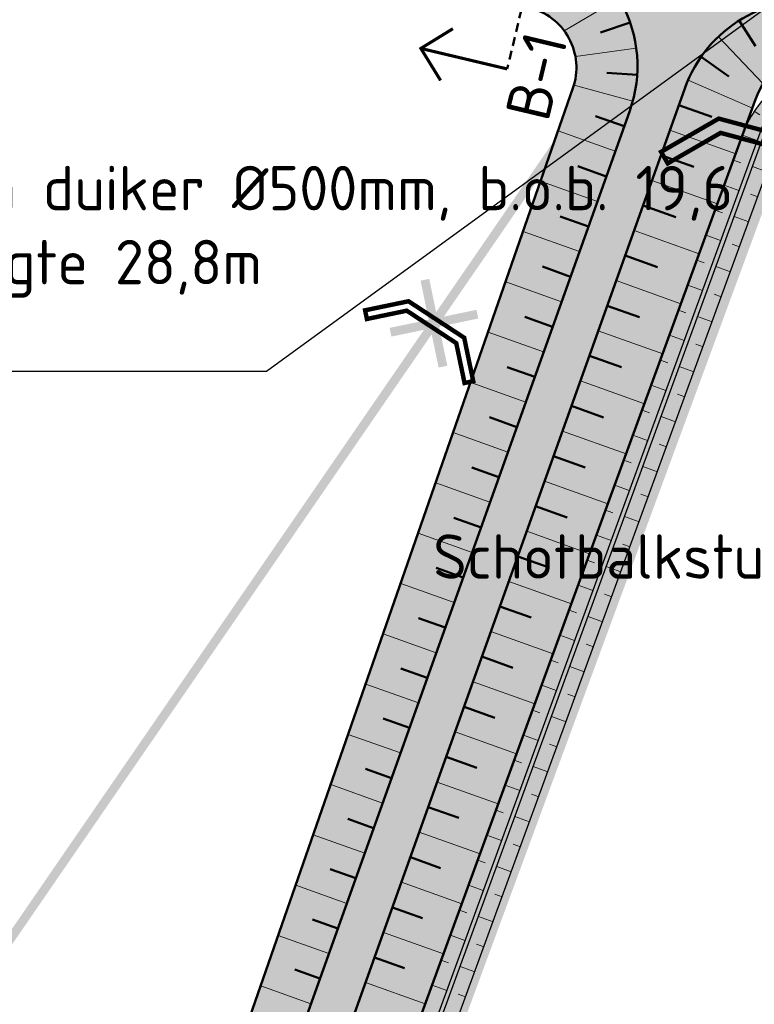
# Model space of a CAD drawing. Header units: metres. Extents: x -3 to 311477, y 0 to 754107.
# Tile 63 of 82: x 155682 to 155765, y 376731 to 376842. Entities that reach past the tile are written whole.
import ezdxf
from ezdxf import colors
from ezdxf.entities.mleader import LeaderData, LeaderLine
from ezdxf.enums import TextEntityAlignment as Align
from ezdxf.math import Vec2, Vec3

# ---------------------------------------------------------------- set-up
doc = ezdxf.new("R2010")
doc.units = ezdxf.units.M
for name, pattern in [('ACAD_ISO05W100', [33, 24, -3, 0, -3, 0, -3]), ('AL-DETAILS', [5.2, 2, -1.2, 2]), ('CENTER', [2, 1.25, -0.25, 0.25, -0.25]), ('DASHED2', [0.375, 0.25, -0.125])]:
    doc.linetypes.add(name, pattern=pattern)
for name, color, linetype, lineweight in [('B-WA-GW-TALUDARCERING-S', 90, 'Continuous', 25), ('B-WA-GW-TALUDARCERING_KORT-G', 90, 'Continuous', 18), ('B-WA-GW-TALUDARCERING_LANG-G', 90, 'Continuous', 18), ('N-WE-GW-BODEMSLOOT-G', 90, 'Continuous', 50), ('N-WE-GW-TALUD-GD', 90, 'Continuous', 50), ('N-XX-GW-TALUDARCERING-S', 90, 'Continuous', 25), ('N-XX-GW-TALUDARCERING_KORT-G', 90, 'Continuous', 50), ('N-XX-GW-TALUDARCERING_LANG-G', 90, 'Continuous', 18), ('X-XX-AL-TEKENBLAD_SCHAALBALK-S', 7, 'Continuous', 25), ('X-XX-AL-VERWIJZING-S @ 2', 7, 'Continuous', 25), ('X-XX-AL-VERWIJZING_DETAIL-GD', 7, 'AL-DETAILS', 50)]:
    doc.layers.add(name, color=color, linetype=linetype, lineweight=lineweight)
for name, color, linetype, true_color in [('N-KLEUR_talud', 7, 'Continuous', 0xa57500), ('N-KLEUR_water', 150, 'Continuous', 0x007fff), ('Stuw te plaatsen', 30, 'Continuous', 0xff7f00), ('Stuw te verwijdereen', 1, 'Continuous', 0xff0000), ('Z_ZZZ_WERKGRENS', 5, 'CENTER', 0x0000ff)]:
    doc.layers.add(name, color=color, linetype=linetype, true_color=true_color)
doc.layers.add('V-WE-AM-AS_WATERGANG_SLOOT-G', color=1, linetype='DASHED2', lineweight=18, true_color=0xff0000)
doc.layers.add('Wandelpad', color=30, linetype='ACAD_ISO05W100', lineweight=13, true_color=0xff7f00)
doc.styles.add('NLCS-ISO', font='NLCS-ISO.ttf')

# ---------------------------------------------------------------- blocks, each defined once
blk = doc.blocks.new('Te verwijderen stuw')
at = {"layer": 'Stuw te verwijdereen', "color": 10, "const_width": 2}
for points in [[(7.071067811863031, 7.071067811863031), (-7.071067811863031, -7.071067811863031)], [(-7.071067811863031, 7.071067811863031), (7.071067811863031, -7.071067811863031)]]:
    blk.add_lwpolyline(points, dxfattribs=at)
at = {"layer": 'Stuw te verwijdereen', "color": 253, "const_width": 1}
blk.add_lwpolyline([(-14.57106781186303, -6.071067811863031), (-13.15685424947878, -7.485281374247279), (-6.671572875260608, -1), (6.671572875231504, -1), (13.15685424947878, -7.485281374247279), (14.57106781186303, -6.071067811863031), (7.5, 1), (-7.5, 1)], close=True, dxfattribs=at)
blk = doc.blocks.new('Stuw te plaatsen')
at = {"layer": 'Stuw te plaatsen', "color": 0, "const_width": 1}
blk.add_lwpolyline([(-19.8583520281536, -13.99488811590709), (-17.42249010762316, -15.7460525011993), (-9.392024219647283, -4.575709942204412), (10.36033276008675, -1.345639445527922), (21.53067531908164, -9.376105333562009), (23.28183970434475, -6.940243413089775), (11.10253010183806, 1.815578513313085), (-11.10253010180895, -1.815578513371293)], close=True, dxfattribs=at)
blk = doc.blocks.new('SAL-VERWIJZING_AANZICHT_BOVEN-SO')
at = {"linetype": 'Continuous', "const_width": 0.35, "flags": 128}
for points in [[(2.999999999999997, 7.000000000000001), (-3.613266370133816e-15, 10), (-3.000000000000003, 6.999999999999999)], [(-3.613266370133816e-15, 10), (0, 0)]]:
    blk.add_lwpolyline(points, dxfattribs=at)
at = {"lineweight": 50, "style": 'NLCS-ISO'}
blk.add_attdef('...', text='', height=5, dxfattribs=at).set_placement((-0.01520167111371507, -0.8965206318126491), align=Align.TOP_CENTER)
blk = doc.blocks.new('*U27')
at = {"layer": 'N-XX-GW-TALUDARCERING_KORT-G'}
for p, q in [((155751.203829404, 376841.486987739), (155747.8801833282, 376840.3367731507)), ((155751.9951865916, 376835.5796781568), (155748.5684801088, 376835.8090281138)), ((155750.5305542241, 376829.7873063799), (155747.3022190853, 376830.9395269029)), ((155748.5137099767, 376824.1364357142), (155745.308317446, 376825.2804678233)), ((155746.4968657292, 376818.4855650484), (155743.3144158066, 376819.6214087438)), ((155744.4800214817, 376812.8346943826), (155741.3205141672, 376813.9623496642)), ((155742.4631772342, 376807.1838237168), (155739.3266125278, 376808.3032905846)), ((155740.4463329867, 376801.532953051), (155737.3327108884, 376802.6442315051)), ((155738.4294887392, 376795.8820823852), (155735.3388092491, 376796.9851724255)), ((155736.4126444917, 376790.2312117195), (155733.3449076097, 376791.3261133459)), ((155734.3958002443, 376784.5803410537), (155731.3510059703, 376785.6670542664)), ((155732.3789559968, 376778.9294703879), (155729.357104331, 376780.0079951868)), ((155730.3621117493, 376773.2785997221), (155727.3632026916, 376774.3489361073)), ((155728.3452675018, 376767.6277290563), (155725.3693010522, 376768.6898770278)), ((155726.3284232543, 376761.9768583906), (155723.3753994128, 376763.0308179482)), ((155724.3115790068, 376756.3259877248), (155721.3814977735, 376757.3717588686)), ((155722.2947347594, 376750.675117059), (155719.3875961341, 376751.7126997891)), ((155720.2778905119, 376745.0242463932), (155717.3936944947, 376746.0536407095)), ((155718.2610462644, 376739.3733757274), (155715.3997928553, 376740.39458163)), ((155716.2442020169, 376733.7225050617), (155713.405891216, 376734.7355225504))]:
    blk.add_line(p, q, dxfattribs=at)
at = {"layer": 'N-XX-GW-TALUDARCERING_LANG-G'}
for p, q in [((155749.9466780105, 376844.2053715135), (155743.7594170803, 376840.5537579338)), ((155751.8958619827, 376838.5730332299), (155745.030297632, 376837.653305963)), ((155751.4978434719, 376832.6262581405), (155744.8778282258, 376834.4358314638)), ((155749.5221321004, 376826.961871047), (155743.0884044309, 376829.258123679)), ((155747.5052878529, 376821.3110003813), (155741.1174453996, 376823.5908761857)), ((155745.4884436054, 376815.6601297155), (155739.1464863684, 376817.9236286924)), ((155743.4715993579, 376810.0092590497), (155737.1755273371, 376812.2563811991)), ((155741.4547551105, 376804.3583883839), (155735.2045683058, 376806.5891337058)), ((155739.437910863, 376798.7075177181), (155733.2336092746, 376800.9218862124)), ((155737.4210666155, 376793.0566470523), (155731.2626502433, 376795.2546387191)), ((155735.404222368, 376787.4057763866), (155729.291691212, 376789.5873912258)), ((155733.3873781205, 376781.7549057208), (155727.3207321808, 376783.9201437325)), ((155731.370533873, 376776.104035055), (155725.3497731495, 376778.2528962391)), ((155729.3536896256, 376770.4531643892), (155723.3788141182, 376772.5856487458)), ((155727.3368453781, 376764.8022937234), (155721.407855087, 376766.9184012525)), ((155725.3200011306, 376759.1514230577), (155719.4368960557, 376761.2511537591)), ((155723.3031568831, 376753.5005523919), (155717.4659370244, 376755.5839062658)), ((155721.2863126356, 376747.8496817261), (155715.4949779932, 376749.9166587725)), ((155719.2694683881, 376742.1988110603), (155713.5240189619, 376744.2494112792)), ((155717.2526241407, 376736.5479403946), (155711.5530599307, 376738.5821637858)), ((155715.2357798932, 376730.8970697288), (155709.5821008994, 376732.9149162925))]:
    blk.add_line(p, q, dxfattribs=at)
blk = doc.blocks.new('*U28')
at = {"layer": 'N-XX-GW-TALUDARCERING_KORT-G'}
for p, q in [((155763.5062787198, 376841.7048290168), (155765.3178391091, 376838.8216686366)), ((155759.1902505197, 376837.5945427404), (155762.3411196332, 376835.3932322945)), ((155756.6887951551, 376832.1669760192), (155760.4099735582, 376830.8388555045)), ((155754.6719509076, 376826.5161053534), (155758.3725701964, 376825.1953225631)), ((155752.6551066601, 376820.8652346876), (155756.3351668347, 376819.5517896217)), ((155750.6382624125, 376815.2143640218), (155754.2977634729, 376813.9082566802)), ((155748.621418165, 376809.5634933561), (155752.2603601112, 376808.2647237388)), ((155746.6045739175, 376803.9126226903), (155750.2229567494, 376802.6211907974)), ((155744.58772967, 376798.2617520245), (155748.1855533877, 376796.977657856)), ((155742.5708854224, 376792.6108813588), (155746.1481500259, 376791.3341249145)), ((155740.5540411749, 376786.960010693), (155744.1107466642, 376785.6905919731)), ((155738.5371969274, 376781.3091400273), (155742.0733433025, 376780.0470590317)), ((155736.5203526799, 376775.6582693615), (155740.0359399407, 376774.4035260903)), ((155734.5035084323, 376770.0073986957), (155737.998536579, 376768.7599931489)), ((155732.4866641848, 376764.35652803), (155735.9611332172, 376763.1164602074)), ((155730.4698199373, 376758.7056573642), (155733.9237298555, 376757.472927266)), ((155728.4529756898, 376753.0547866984), (155731.8863264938, 376751.8293943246)), ((155726.4361314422, 376747.4039160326), (155729.848923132, 376746.1858613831)), ((155724.4192871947, 376741.7530453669), (155727.8115197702, 376740.5423284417)), ((155722.4024429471, 376736.1021747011), (155725.7741164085, 376734.8987955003))]:
    blk.add_line(p, q, dxfattribs=at)
at = {"layer": 'N-XX-GW-TALUDARCERING_LANG-G'}
for p, q in [((155761.1420625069, 376839.8662095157), (155766.1865644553, 376834.5692031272)), ((155757.7286553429, 376834.9803928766), (155764.9783844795, 376831.8310726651)), ((155755.6803730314, 376829.3415406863), (155763.1021707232, 376826.6926373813)), ((155753.6635287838, 376823.6906700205), (155761.0442082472, 376821.0564421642)), ((155751.6466845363, 376818.0397993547), (155758.9862457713, 376815.4202469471)), ((155749.6298402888, 376812.3889286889), (155756.9282832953, 376809.7840517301)), ((155747.6129960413, 376806.7380580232), (155754.8703208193, 376804.147856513)), ((155745.5961517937, 376801.0871873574), (155752.8123583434, 376798.5116612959)), ((155743.5793075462, 376795.4363166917), (155750.7543958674, 376792.8754660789)), ((155741.5624632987, 376789.7854460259), (155748.6964333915, 376787.2392708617)), ((155739.5456190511, 376784.1345753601), (155746.6384709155, 376781.6030756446)), ((155737.5287748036, 376778.4837046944), (155744.5805084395, 376775.9668804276)), ((155735.5119305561, 376772.8328340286), (155742.5225459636, 376770.3306852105)), ((155733.4950863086, 376767.1819633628), (155740.4645834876, 376764.6944899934)), ((155731.478242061, 376761.5310926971), (155738.4066210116, 376759.0582947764)), ((155729.4613978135, 376755.8802220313), (155736.3486585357, 376753.4220995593)), ((155727.444553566, 376750.2293513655), (155734.2906960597, 376747.7859043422)), ((155725.4277093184, 376744.5784806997), (155732.2327335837, 376742.1497091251)), ((155723.4108650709, 376738.927610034), (155730.1747711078, 376736.513513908)), ((155721.3940208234, 376733.2767393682), (155728.1168086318, 376730.8773186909))]:
    blk.add_line(p, q, dxfattribs=at)
blk = doc.blocks.new('*U29')
at = {"layer": 'B-WA-GW-TALUDARCERING_KORT-G'}
for p, q in [((155765.1880007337, 376831.4822557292), (155765.8113837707, 376831.0718361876)), ((155762.841170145, 376825.9778283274), (155763.6630935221, 376825.6777167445)), ((155765.5896082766, 376821.8427181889), (155764.7676848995, 376822.1428297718)), ((155760.7832621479, 376820.341782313), (155761.605185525, 376820.0416707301)), ((155763.5317002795, 376816.2066721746), (155762.7097769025, 376816.5067837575)), ((155758.7253541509, 376814.7057362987), (155759.5472775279, 376814.4056247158)), ((155761.4737922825, 376810.5706261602), (155760.6518689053, 376810.8707377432)), ((155756.6674461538, 376809.0696902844), (155757.4893695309, 376808.7695787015)), ((155759.4158842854, 376804.9345801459), (155758.5939609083, 376805.2346917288)), ((155754.6095381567, 376803.4336442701), (155755.4314615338, 376803.1335326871)), ((155757.3579762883, 376799.2985341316), (155756.5360529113, 376799.5986457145)), ((155752.5516301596, 376797.7975982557), (155753.3735535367, 376797.4974866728)), ((155755.3000682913, 376793.6624881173), (155754.4781449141, 376793.9625997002)), ((155750.4937221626, 376792.1615522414), (155751.3156455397, 376791.8614406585)), ((155753.2421602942, 376788.026442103), (155752.4202369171, 376788.3265536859)), ((155748.4358141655, 376786.5255062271), (155749.2577375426, 376786.2253946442)), ((155751.1842522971, 376782.3903960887), (155750.36232892, 376782.6905076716)), ((155746.3779061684, 376780.8894602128), (155747.1998295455, 376780.5893486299)), ((155749.1263443, 376776.7543500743), (155748.3044209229, 376777.0544616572)), ((155744.3199981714, 376775.2534141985), (155745.1419215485, 376774.9533026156)), ((155747.068436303, 376771.11830406), (155746.2465129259, 376771.4184156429)), ((155742.2620901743, 376769.6173681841), (155743.0840135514, 376769.3172566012)), ((155745.0105283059, 376765.4822580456), (155744.1886049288, 376765.7823696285)), ((155740.2041821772, 376763.9813221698), (155741.0261055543, 376763.6812105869)), ((155742.9526203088, 376759.8462120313), (155742.1306969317, 376760.1463236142)), ((155738.1462741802, 376758.3452761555), (155738.9681975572, 376758.0451645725)), ((155740.8947123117, 376754.210166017), (155740.0727889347, 376754.5102775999)), ((155736.0883661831, 376752.7092301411), (155736.9102895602, 376752.4091185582)), ((155738.8368043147, 376748.5741200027), (155738.0148809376, 376748.8742315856)), ((155734.030458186, 376747.0731841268), (155734.8523815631, 376746.7730725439)), ((155736.7788963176, 376742.9380739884), (155735.9569729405, 376743.2381855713)), ((155731.9725501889, 376741.4371381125), (155732.794473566, 376741.1370265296)), ((155734.7209883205, 376737.302027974), (155733.8990649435, 376737.602139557)), ((155729.9146421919, 376735.8010920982), (155730.736565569, 376735.5009805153)), ((155732.6630803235, 376731.6659819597), (155731.8411569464, 376731.9660935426))]:
    blk.add_line(p, q, dxfattribs=at)
at = {"layer": 'B-WA-GW-TALUDARCERING_LANG-G'}
for p, q in [((155763.8701241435, 376828.7958513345), (155765.5139708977, 376828.1956281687)), ((155766.6185622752, 376824.6607411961), (155764.974715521, 376825.2609643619)), ((155761.8122161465, 376823.1598053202), (155763.4560629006, 376822.5595821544)), ((155764.5606542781, 376819.0246951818), (155762.9168075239, 376819.6249183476)), ((155759.7543081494, 376817.5237593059), (155761.3981549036, 376816.9235361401)), ((155762.502746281, 376813.3886491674), (155760.8588995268, 376813.9888723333)), ((155757.6964001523, 376811.8877132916), (155759.3402469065, 376811.2874901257)), ((155760.4448382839, 376807.7526031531), (155758.8009915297, 376808.3528263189)), ((155755.6384921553, 376806.2516672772), (155757.2823389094, 376805.6514441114)), ((155758.3869302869, 376802.1165571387), (155756.7430835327, 376802.7167803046)), ((155753.5805841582, 376800.6156212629), (155755.2244309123, 376800.0153980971)), ((155756.3290222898, 376796.4805111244), (155754.6851755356, 376797.0807342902)), ((155751.5226761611, 376794.9795752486), (155753.1665229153, 376794.3793520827)), ((155754.2711142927, 376790.8444651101), (155752.6272675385, 376791.4446882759)), ((155749.464768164, 376789.3435292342), (155751.1086149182, 376788.7433060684)), ((155752.2132062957, 376785.2084190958), (155750.5693595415, 376785.8086422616)), ((155747.406860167, 376783.7074832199), (155749.0507069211, 376783.1072600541)), ((155750.1552982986, 376779.5723730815), (155748.5114515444, 376780.1725962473)), ((155745.3489521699, 376778.0714372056), (155746.9927989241, 376777.4712140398)), ((155748.0973903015, 376773.9363270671), (155746.4535435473, 376774.536550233)), ((155743.2910441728, 376772.4353911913), (155744.934890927, 376771.8351680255)), ((155746.0394823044, 376768.3002810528), (155744.3956355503, 376768.9005042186)), ((155741.2331361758, 376766.799345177), (155742.8769829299, 376766.1991220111)), ((155743.9815743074, 376762.6642350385), (155742.3377275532, 376763.2644582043)), ((155739.1752281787, 376761.1632991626), (155740.8190749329, 376760.5630759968)), ((155741.9236663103, 376757.0281890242), (155740.2798195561, 376757.62841219)), ((155737.1173201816, 376755.5272531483), (155738.7611669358, 376754.9270299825)), ((155739.8657583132, 376751.3921430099), (155738.2219115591, 376751.9923661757)), ((155735.0594121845, 376749.891207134), (155736.7032589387, 376749.2909839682)), ((155737.8078503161, 376745.7560969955), (155736.1640035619, 376746.3563201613)), ((155733.0015041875, 376744.2551611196), (155734.6453509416, 376743.6549379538)), ((155735.7499423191, 376740.1200509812), (155734.1060955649, 376740.720274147)), ((155730.9435961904, 376738.6191151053), (155732.5874429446, 376738.0188919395)), ((155733.692034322, 376734.4840049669), (155732.0481875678, 376735.0842281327)), ((155728.8856881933, 376732.983069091), (155730.5295349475, 376732.3828459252))]:
    blk.add_line(p, q, dxfattribs=at)

msp = doc.modelspace()

# ---------------------------------------------------------------- hatches: boundary and pattern name
at = {"layer": 'N-KLEUR_talud'}
h = msp.add_hatch(color=256, dxfattribs=at)
h.dxf.hatch_style = 1
edge = h.paths.add_edge_path()
edge.add_line((155678.8771100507, 377006.8022137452), (155680.0307593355, 377006.9643198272))
edge.add_arc((155680.1699082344, 377005.9740483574), 0.9999999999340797, 14.194605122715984, 97.99859969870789, ccw=False)
edge.add_line((155681.1393766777, 377006.2192644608), (155690.554282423, 376956.8090728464))
edge.add_line((155690.554282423, 376956.8090728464), (155696.311350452, 376886.1581083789))
edge.add_arc((155742.159387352, 376889.89408381), 46.00000000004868, 184.6585141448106, 256.605943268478)
edge.add_line((155731.5036255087, 376845.1452878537), (155739.7710216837, 376843.1766224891))
edge.add_arc((155738.1494927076, 376836.3670231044), 6.999999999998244, -19.176685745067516, 76.60594326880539, ccw=False)
edge.add_line((155744.761063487, 376834.0676467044), (155696.642994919, 376695.7101267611))
edge.add_arc((155692.65442192, 376696.7931907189), 4.133006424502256, 313.34904811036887, 344.80812501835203, ccw=False)
edge.add_line((155695.4914874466, 376693.7877288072), (155661.9274777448, 376660.807904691))
edge.add_arc((155451.1918649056, 376878.1575387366), 302.738107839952, 302.42176025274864, 314.1148366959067, ccw=False)
edge.add_arc((155623.3907087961, 376606.4980496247), 18.90251191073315, 121.53574325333, 135.922123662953)
edge.add_line((155609.8112395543, 376619.6473070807), (155601.3636035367, 376611.6669546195))
edge.add_arc((155618.3262962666, 376596.7791274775), 22.5694559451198, 138.7272013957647, 161.9893209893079)
edge.add_arc((155413.485087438, 376661.9305525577), 192.383681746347, 312.7432122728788, 342.39936066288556, ccw=False)
edge.add_line((155544.0585369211, 376520.643414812), (155492.3294542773, 376467.9552593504))
edge.add_arc((155096.6999878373, 376880.1992206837), 571.3735716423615, 308.5135574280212, 313.8218373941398, ccw=False)
edge.add_arc((155373.5493513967, 376530.5538468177), 125.4005444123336, 273.6379186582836, 309.0163028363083, ccw=False)
edge.add_arc((155370.2357413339, 376605.9787292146), 200.8891375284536, 242.1821668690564, 273.21613018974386, ccw=False)
edge.add_arc((155268.2279784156, 376414.7349594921), 15.88666606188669, 58.67035883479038, 129.0237074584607)
edge.add_line((155258.2250678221, 376427.0770799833), (155199.0966051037, 376387.1480177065))
edge.add_arc((155242.6912690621, 376334.3626160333), 68.4601588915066, 129.5527846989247, 162.229872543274)
edge.add_line((155177.4974371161, 376355.2565776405), (155153.4365502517, 376273.8441122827))
edge.add_arc((154965.6864591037, 376329.997300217), 195.967541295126, 301.7526252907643, 343.34887825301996, ccw=False)
edge.add_line((155068.8149433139, 376163.3605906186), (155066.5597224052, 376159.446050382))
edge.add_line((155066.5597224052, 376159.446050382), (155069.2360377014, 376155.2214618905))
edge.add_line((155069.2360377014, 376155.2214618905), (155074.1061068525, 376155.0084399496))
edge.add_arc((154959.0471248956, 376336.6301090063), 214.9999999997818, 302.3546309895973, 342.2544231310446)
edge.add_line((155163.8172812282, 376271.1000924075), (155184.8118277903, 376336.7044795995))
edge.add_arc((155327.6747275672, 376290.9858633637), 150.0000000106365, 150.3212814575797, 162.2544231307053, ccw=False)
edge.add_arc((155219.0727921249, 376352.8778630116), 25.00000000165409, 123.6672926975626, 150.3212814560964, ccw=False)
edge.add_line((155205.2135567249, 376373.6846310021), (155267.6507643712, 376415.2735966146))
edge.add_arc((155268.4823184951, 376414.0251905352), 1.49999999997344, 64.08793020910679, 123.66729269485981, ccw=False)
edge.add_arc((155369.6457991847, 376622.2515101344), 229.9999999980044, 244.0879302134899, 270.6835686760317)
edge.add_arc((155370.6002184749, 376542.2572030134), 149.9999994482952, 270.6835686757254, 308.9849282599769)
edge.add_arc((155213.3212327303, 376736.5850726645), 400.0000000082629, 308.9849283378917, 314.1073559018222)
edge.add_line((155491.7232276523, 376449.3702937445), (155552.1620250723, 376507.9546111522))
edge.add_arc((155360.7606535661, 376705.4147716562), 275.0000000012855, 314.107355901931, 337.0479878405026)
edge.add_arc((155615.3706423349, 376597.5908243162), 1.500000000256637, 134.8590385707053, 157.0479878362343, ccw=False)
edge.add_line((155614.31259485, 376598.6540907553), (155623.1547284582, 376607.4528234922))
edge.add_arc((155624.2127759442, 376606.3895570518), 1.50000000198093, 123.5967084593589, 134.859038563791, ccw=False)
edge.add_arc((155429.7124659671, 376899.1725473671), 349.9999999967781, 303.596708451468, 314.2512896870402)
edge.add_line((155673.9447700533, 376648.4723646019), (155707.6496021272, 376681.3076370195))
edge.add_arc((155691.948954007, 376697.4240773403), 22.50000000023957, 314.2512896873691, 339.9411792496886)
edge.add_line((155713.084126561, 376689.7069223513), (155765.2685410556, 376832.6257320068))
edge.add_arc((155776.3527648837, 376828.5785129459), 11.80000000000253, 85.23463052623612, 159.9411792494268, ccw=False)
edge.add_line((155777.3330561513, 376840.3377233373), (155814.3700082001, 376837.2501860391))
edge.add_line((155814.3700082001, 376837.2501860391), (155815.1336763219, 376842.1915230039))
edge.add_line((155815.1336763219, 376842.1915230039), (155775.4716642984, 376857.3909752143))
edge.add_line((155775.4716642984, 376857.3909752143), (155737.0020738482, 376866.3478288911))
edge.add_arc((155742.1724118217, 376888.7591564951), 22.99999999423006, 181.3286841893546, 257.0090408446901, ccw=False)
edge.add_arc((154973.3791759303, 376870.927710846), 746.0000000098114, 1.328684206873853, 6.728910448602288)
edge.add_line((155714.2404691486, 376958.3379174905), (155707.0028552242, 377019.6816462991))
edge.add_arc((155682.1750638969, 377016.7523498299), 25.0000000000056, 6.728910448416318, 97.96179206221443)
edge.add_line((155678.7122462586, 377041.5113662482), (155674.0907466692, 377040.8649992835))
edge.add_line((155674.0907466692, 377040.8649992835), (155678.8771100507, 377006.8022137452))
at = {"layer": 'N-KLEUR_water'}
h = msp.add_hatch(color=256, dxfattribs=at)
h.dxf.hatch_style = 1
edge = h.paths.add_edge_path()
edge.add_line((155781.6973241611, 376833.8815364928), (155781.8500577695, 376834.8698038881))
edge.add_arc((155780.8617903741, 376835.0225374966), 1.000000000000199, 351.2146234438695, 441.2146234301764)
edge.add_line((155781.0145239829, 376836.0108048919), (155776.8460068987, 376836.6550360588))
edge.add_arc((155775.0437503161, 376824.9934807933), 11.7999999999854, 81.21462343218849, 159.9411792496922)
edge.add_line((155763.9595264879, 376829.0406998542), (155713.084126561, 376689.7069223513))
edge.add_arc((155691.948954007, 376697.4240773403), 22.50000000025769, 314.2512896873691, 339.94117924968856, ccw=False)
edge.add_line((155707.6496021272, 376681.3076370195), (155673.9447700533, 376648.4723646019))
edge.add_arc((155429.7124659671, 376899.1725473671), 349.9999999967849, 303.59670845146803, 314.2512896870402, ccw=False)
edge.add_arc((155624.2127759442, 376606.3895570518), 1.500000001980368, 123.5967084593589, 134.8590385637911)
edge.add_line((155623.1547284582, 376607.4528234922), (155614.31259485, 376598.6540907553))
edge.add_arc((155615.3706423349, 376597.5908243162), 1.500000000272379, 134.8590385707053, 157.0479878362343)
edge.add_arc((155360.7606535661, 376705.4147716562), 275.0000000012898, 314.10735590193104, 337.0479878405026, ccw=False)
edge.add_line((155552.1620250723, 376507.9546111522), (155491.7232276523, 376449.3702937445))
edge.add_arc((155213.3212327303, 376736.5850726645), 400.0000000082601, 308.9849283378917, 314.10735590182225, ccw=False)
edge.add_arc((155370.6002184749, 376542.2572030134), 149.999999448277, 270.6835686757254, 308.98492825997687, ccw=False)
edge.add_arc((155369.6457991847, 376622.2515101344), 229.9999999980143, 244.0879302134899, 270.6835686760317, ccw=False)
edge.add_arc((155268.4823184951, 376414.0251905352), 1.499999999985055, 64.0879302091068, 123.6672926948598)
edge.add_line((155267.6507643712, 376415.2735966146), (155205.2135567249, 376373.6846310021))
edge.add_arc((155219.0727921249, 376352.8778630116), 25.00000000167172, 123.6672926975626, 150.3212814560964)
edge.add_arc((155327.6747275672, 376290.9858633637), 150.0000000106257, 150.3212814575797, 162.2544231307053)
edge.add_line((155184.8118277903, 376336.7044795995), (155163.8172812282, 376271.1000924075))
edge.add_arc((154959.0471248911, 376336.6301090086), 215.0000000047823, 305.47802487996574, 342.2544231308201, ccw=False)
edge.add_arc((155089.054634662, 376154.2183566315), 8.99999999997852, 125.4780248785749, 194.1227999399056)
edge.add_line((155080.3266596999, 376152.0223481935), (155081.6070552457, 376146.9621559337))
edge.add_line((155081.6070552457, 376146.9621559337), (155083.8263110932, 376147.5241691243))
edge.add_line((155083.8263110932, 376147.5241691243), (155082.7098935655, 376151.9326352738))
edge.add_arc((155087.5568838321, 376153.1601063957), 4.999999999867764, 125.008942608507, 194.2110427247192, ccw=False)
edge.add_arc((154959.7734791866, 376336.0952141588), 218.1453653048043, 304.9332842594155, 342.3300814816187)
edge.add_line((155167.6269585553, 376269.880929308), (155188.6215051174, 376335.4853165))
edge.add_arc((155327.6747275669, 376290.9858633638), 146.0000000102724, 150.3212814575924, 162.254423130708, ccw=False)
edge.add_arc((155219.0727921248, 376352.8778630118), 21.00000000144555, 123.6672926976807, 150.3212814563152, ccw=False)
edge.add_line((155207.4310343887, 376370.3555481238), (155268.6813640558, 376411.1539430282))
edge.add_arc((155369.6457991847, 376622.2515101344), 233.9999999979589, 244.4389902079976, 270.6835686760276)
edge.add_arc((155370.6002184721, 376542.2572030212), 153.9999994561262, 270.6835686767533, 308.9849282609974)
edge.add_arc((155213.3212327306, 376736.5850726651), 404.0000000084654, 308.984928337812, 314.1073559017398)
edge.add_line((155494.5072476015, 376446.4981459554), (155554.9460450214, 376505.0824633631))
edge.add_arc((155360.7606535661, 376705.4147716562), 279.0000000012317, 314.1073559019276, 336.9470957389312)
edge.add_line((155617.4807397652, 376596.1636968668), (155625.8017707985, 376604.4438848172))
edge.add_arc((155429.7124659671, 376899.1725473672), 353.9999999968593, 303.6366751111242, 314.2512896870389)
edge.add_line((155676.7359963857, 376645.6072196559), (155710.4408284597, 376678.4424920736))
edge.add_arc((155691.948954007, 376697.4240773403), 26.50000000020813, 314.2512896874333, 339.9411792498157)
edge.add_line((155716.8414905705, 376688.3349836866), (155767.7852602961, 376827.8560073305))
edge.add_arc((155776.0514611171, 376824.8377422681), 8.799999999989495, 81.21462343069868, 159.9411792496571, ccw=False)
edge.add_line((155777.3955168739, 376833.5344953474), (155780.5563231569, 376833.046002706))
edge.add_arc((155780.7090567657, 376834.0342701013), 0.9999999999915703, 261.2146234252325, 351.2146234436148)

# ---------------------------------------------------------------- linework, layer by layer
at = {"layer": 'N-WE-GW-BODEMSLOOT-G', "lineweight": 25}
msp.add_lwpolyline([(155624.6894088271, 376605.8057901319, 0.04647027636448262), (155675.5148348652, 376646.8607205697), (155709.2196669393, 376679.6959929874, 0.1125651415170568), (155715.1976438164, 376688.9352068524), (155766.1414135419, 376828.4562304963, -0.1032361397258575), (155768.4159294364, 376832.1179315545, -0.2453926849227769), (155776.1289594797, 376834.7421096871), (155780.2149230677, 376834.1106369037, 0.4142135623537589), (155780.7854235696, 376834.5284037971), (155780.7854235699, 376834.5284037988, 0.4142135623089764), (155780.3676566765, 376835.0989043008), (155775.8276328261, 376835.8005506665, 0.3576903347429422), (155766.2173762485, 376830.1220626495), (155714.7279733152, 376689.1066991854, -0.1125651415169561), (155708.8707636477, 376680.0541361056), (155675.1659315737, 376647.218863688, -0.04650534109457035), (155624.3716473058, 376606.1949618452)], format="xyb", dxfattribs=at)
at = {"layer": 'N-WE-GW-TALUD-GD'}
for points in [[(155676.8316212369, 377021.3592043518), (155684.9525015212, 377022.5003172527, -0.4175559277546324), (155690.6072116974, 377018.1882246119), (155698.3993512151, 376957.7422904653), (155704.0827483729, 376888.1712870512, 0.3266123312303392), (155734.9661460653, 376852.4500302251), (155740.397594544, 376851.1981725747, -0.448698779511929), (155751.1558481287, 376831.539278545), (155701.9189590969, 376693.5854964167, -0.1135605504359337), (155699.5028273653, 376689.8074223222), (155667.3035502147, 376658.2282523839, -0.04831101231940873), (155617.0478599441, 376617.6607897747, 0.0541696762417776), (155614.5501877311, 376615.5959449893), (155606.1269876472, 376606.9395825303, 0.1025456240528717)], [(155678.8771100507, 377006.8022137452), (155680.0307593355, 377006.9643198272, -0.382883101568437), (155681.1393766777, 377006.2192644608), (155690.554282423, 376956.8090728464), (155696.311350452, 376886.1581083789, 0.324666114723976), (155731.5036255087, 376845.1452878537), (155739.7710216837, 376843.1766224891, -0.4440926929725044), (155744.761063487, 376834.0676467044), (155696.642994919, 376695.7101267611, -0.138134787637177), (155695.4914874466, 376693.7877288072), (155661.9274777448, 376660.807904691, -0.05106498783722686), (155613.504120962, 376622.6089259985, 0.06285500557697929), (155609.8112395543, 376619.6473070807), (155601.3636035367, 376611.6669546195, 0.1018501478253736)], [(155069.2360377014, 376155.2214618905, 0.1852930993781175), (155161.4075348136, 376274.1691660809), (155185.2261415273, 376353.1754524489, -0.1746356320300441), (155205.4289661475, 376380.3896457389), (155264.3508302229, 376419.5360209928, -0.2707462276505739), (155271.9059304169, 376419.9716905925, 0.1325685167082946), (155381.5398526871, 376396.877538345, 0.1570889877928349), (155458.7937990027, 376426.6300476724, 0.02452900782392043), (155498.6773218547, 376462.2004561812), (155551.5015684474, 376514.1808080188, 0.1080314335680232), (155607.529004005, 376600.0294968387, -0.1025456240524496), (155609.7104531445, 376603.452639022), (155618.1336532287, 376612.1090014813, -0.05416967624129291), (155619.7987680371, 376613.4855646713, 0.04831101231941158), (155670.804543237, 376654.658511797), (155703.0038203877, 376686.2376817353, 0.1135605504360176), (155706.6280179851, 376691.9047928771), (155757.3594273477, 376834.0459787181, -0.3618122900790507), (155773.8860893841, 376843.8107067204), (155814.3700082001, 376837.2501860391)], [(155814.3700082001, 376837.2501860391), (155777.3330561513, 376840.3377233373, 0.3380269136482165), (155765.2685410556, 376832.6257320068), (155713.084126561, 376689.7069223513, -0.1125651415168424), (155707.6496021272, 376681.3076370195), (155673.9447700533, 376648.4723646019, -0.04652290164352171), (155623.3827603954, 376607.6389865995, 0.04918077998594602), (155623.1547284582, 376607.4528234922), (155614.31259485, 376598.6540907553, 0.09712120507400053), (155613.9893946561, 376598.1757643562, -0.1004330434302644), (155552.1620250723, 376507.9546111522), (155491.7232276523, 376449.3702937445, -0.02235452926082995), (155464.9676091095, 376425.6604817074, -0.1686946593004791), (155372.3897546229, 376392.2678787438, -0.1165690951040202), (155269.1378054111, 376415.3743891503, 0.2659830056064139), (155267.6507643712, 376415.2735966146), (155205.2135567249, 376373.6846310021, 0.1168271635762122), (155197.3524050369, 376365.2562629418, 0.05211525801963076), (155184.8118277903, 376336.7044795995), (155163.8172812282, 376271.1000924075, -0.1758761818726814), (155074.1061068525, 376155.0084399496), (155069.2360377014, 376155.2214618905)]]:
    msp.add_lwpolyline(points, format="xyb", dxfattribs=at)
at = {"layer": 'N-WE-GW-TALUD-GD', "lineweight": 25}
msp.add_lwpolyline([(155625.8017707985, 376604.4438848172, 0.0463481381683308), (155676.7359963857, 376645.6072196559), (155710.4408284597, 376678.4424920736, 0.1125651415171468), (155716.8414905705, 376688.3349836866), (155767.7852602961, 376827.8560073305, -0.3576903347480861), (155777.3955168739, 376833.5344953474), (155780.5563231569, 376833.046002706, 0.4142135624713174), (155781.6973241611, 376833.8815364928), (155781.8500577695, 376834.8698038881, 0.4142135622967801), (155781.0145239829, 376836.0108048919), (155776.8460068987, 376836.6550360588, 0.3576903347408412), (155763.9595264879, 376829.0406998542), (155713.084126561, 376689.7069223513, -0.1125651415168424), (155707.6496021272, 376681.3076370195), (155673.9447700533, 376648.4723646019, -0.04652290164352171), (155623.3827603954, 376607.6389865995, 0.04918077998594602)], format="xyb", dxfattribs=at)
at = {"layer": 'V-WE-AM-AS_WATERGANG_SLOOT-G', "ltscale": 10, "const_width": 1, "flags": 128}
msp.add_lwpolyline([(155690.415440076, 376904.661884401), (155693.6018192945, 376902.8017278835), (155695.772001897, 376900.7176636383), (155697.9766318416, 376898.6335993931), (155698.9583811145, 376895.4299965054), (155699.113394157, 376888.5749752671), (155698.7689207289, 376881.1343492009), (155700.8874323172, 376877.3279178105), (155704.3321666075, 376869.680607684), (155707.9491376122, 376867.09705697), (155715.1141849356, 376860.1903647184), (155720.953009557, 376853.0769884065), (155723.8638100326, 376851.4062922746), (155732.6306587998, 376847.9960053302), (155740.0196138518, 376846.4975459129), (155754.1392919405, 376844.0181976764), (155703.9015748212, 376770.9545229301), (155697.4771453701, 376761.619293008), (155674.8452410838, 376728.7048568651), (155668.0418908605, 376718.8356931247), (155661.3246589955, 376709.0354240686), (155647.9763136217, 376689.6243463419), (155607.5006857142, 376630.7882846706)], dxfattribs=at)
at = {"layer": 'Wandelpad', "ltscale": 0.4, "flags": 128}
msp.add_lwpolyline([(155665.6479735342, 377021.6937020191, 2.5, 2.5, 0), (155684.3099249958, 377024.4328597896, 2.5, 2.5, -0.4033937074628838), (155693.2015098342, 377017.9153519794, 2.5, 2.5, 0), (155703.4039684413, 376933.4830306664, 2.5, 2.5, 0), (155707.0585381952, 376883.106421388, 2.5, 2.5, 0.2943309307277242), (155738.5952721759, 376852.9809046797, 2.5, 2.5, 0), (155759.2915279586, 376848.5284277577, 2.5, 2.5, 0), (155750.1301781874, 376820.4132169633, 2.5, 2.5, -0.04830425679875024), (155749.5581669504, 376818.1718492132, 2.5, 2.5, 0), (155704.0173732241, 376692.0064833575, 2.5, 2.5, -0.1129072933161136), (155701.123910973, 376687.5048592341, 2.5, 2.5, 0), (155661.0843827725, 376648.31569424, 2.5, 2.5, -0.05596783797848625), (155618.2615717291, 376614.8849474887, 2.5, 2.5, 0.06262689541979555), (155615.925957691, 376613.0111759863, 2.5, 2.5, 0), (155607.713448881, 376604.534790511, 2.5, 2.5, 0.09463537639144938), (155605.2428378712, 376600.7710581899, 2.5, 2.5, -0.108811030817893), (155546.6409873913, 376512.4504732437, 2.5, 2.5, 0), (155487.4130010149, 376453.670302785, 2.5, 2.5, -0.01341964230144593), (155457.6584129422, 376428.4191718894, 2.5, 2.5, -0.167920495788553), (155371.5834222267, 376398.5332168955, 2.5, 2.5, -0.1264064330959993), (155273.9534149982, 376421.8354722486, 2.5, 2.5, 0.3385815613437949), (155262.1501303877, 376420.2099004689, 2.5, 2.5, 0), (155201.7592466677, 376380.97919964, 2.5, 2.5, 0.1058200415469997), (155190.8012867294, 376369.6715742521, 2.5, 2.5, 0.05559636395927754), (155183.3303269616, 376354.6133335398, 2.5, 2.5, -0.0026373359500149), (155177.8025365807, 376336.8501749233, 2.5, 2.5, 0), (155158.9100677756, 376272.2548678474, 2.5, 2.5, -0.1712018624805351), (155074.8388933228, 376161.2264420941, 2.5, 2.5, 0), (155052.448335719, 376149.630720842, 2.5, 2.5, 0.08009033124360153), (154909.7077296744, 376071.0831736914, 2.5, 2.5, -0.2412345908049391), (154893.9485086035, 376067.1153812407, 2.5, 2.5, 0.2027146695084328), (154863.7244488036, 376068.1720026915, 2.5, 2.5, 0), (154851.5577210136, 376062.6523999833, 2.5, 2.5, 1.314070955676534), (154851.5577210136, 376062.6523999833, 2.5, 2.5, 0), (154845.5443988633, 376058.6896768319, 2.5, 2.5, 0), (154838.4416049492, 376052.3375172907, 2.5, 2.5, 0.128161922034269), (154831.7287752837, 376043.85475155, 2.5, 2.5, 0.3322149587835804), (154832.922978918, 376038.6840905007, 2.5, 2.5, -0.4812364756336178), (154832.5572104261, 376025.8912105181, 2.5, 2.5, -0.05624282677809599), (154818.1551936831, 376017.3986348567, 2.5, 2.5, -0.03697994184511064), (154802.6802204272, 376011.81107831, 2.5, 2.5, 0.07879804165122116), (154791.3618248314, 376006.6223080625, 2.5, 2.5, -0.3189898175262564), (154778.7207080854, 376007.0073955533, 2.5, 2.5, 0.007086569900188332), (154769.2182650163, 376013.9920078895, 2.5, 2.5, 0.1343931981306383), (154759.7074222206, 376017.4906529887, 2.5, 2.5, 0.1954165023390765), (154751.8913356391, 376015.0672056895, 2.5, 2.5, 0), (154745.0340768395, 376009.4464234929, 0, 0, 0)], format="xyseb", dxfattribs=at)
at = {"layer": 'X-XX-AL-VERWIJZING_DETAIL-GD', "ltscale": 0.5, "flags": 128}
msp.add_lwpolyline([(155757.105042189, 376919.2184145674), (155737.3472579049, 376836.2457402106)], dxfattribs=at)
at = {"layer": 'Z_ZZZ_WERKGRENS', "ltscale": 5, "flags": 128}
msp.add_lwpolyline([(155540.3494045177, 376643.927190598, 1.25, 1.25, 0.01805201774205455), (155537.7772197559, 376638.1226347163, 1.25, 1.25, -0.1052964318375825), (155506.3653891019, 376591.3135830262, 1.25, 1.25, 0), (155453.0031677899, 376539.5765047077, 1.25, 1.25, -0.3446754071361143), (155320.8102658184, 376517.9595523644, 1.25, 1.25, 0.2773435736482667), (155240.4658077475, 376514.7978402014, 1.25, 1.25, 0), (155133.844086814, 376444.8787724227, 1.25, 1.25, 0), (155095.7929621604, 376406.5937790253, 1.25, 1.25, 0), (155095.220913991, 376366.216021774, 1.25, 1.25, 0), (155057.9905648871, 376268.1520609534, 1.25, 1.25, -0.1154171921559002), (155012.2220908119, 376225.7594172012, 1.25, 1.25, 0), (154884.3845333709, 376153.0208076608, 1.25, 1.25, 0), (154778.0667170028, 376073.4334087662, 1.25, 1.25, 0), (154769.5563314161, 376087.6604666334, 1.25, 1.25, 0), (154747.3600355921, 376068.9488311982, 1.25, 1.25, 0), (154713.339098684, 376040.0529470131, 1.25, 1.25, 0), (154791.9271595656, 375947.5262936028, 1.25, 1.25, 0), (154909.1310981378, 376039.4826311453, 1.25, 1.25, 0), (154931.514, 376063.575, 1.25, 1.25, 0), (154950.877, 376076.994, 1.25, 1.25, 0), (155004.585, 376108.923, 1.25, 1.25, 0), (155075.3652274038, 376151.86856146, 1.25, 1.25, 0), (155080.4354060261, 376144.1797582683, 1.25, 1.25, 0), (155087.8320665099, 376145.8486668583, 1.25, 1.25, 0), (155089.991, 376160.194, 1.25, 1.25, 0.1488518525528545), (155165.768, 376264.072, 1.25, 1.25, 0), (155188.551, 376335.265, 1.25, 1.25, 0), (155197.59, 376357.071, 1.25, 1.25, -0.178055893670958), (155207.308, 376370.414, 1.25, 1.25, 0), (155225.0426247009, 376382.0864991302, 1.25, 1.25, 0), (155268.74, 376411.193, 1.25, 1.25, 0.01158405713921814), (155280.853, 376405.991, 1.25, 1.25, 0.1791782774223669), (155424.313, 376397.78, 1.25, 1.25, 0.1095289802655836), (155487.963, 376439.735, 1.25, 1.25, 0.02185587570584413), (155550.968, 376501.061, 1.25, 1.25, 0.1047525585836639), (155617.472, 376596.155, 1.25, 1.25, 0.02185587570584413), (155625.825, 376604.467, 1.25, 1.25, 0.03865976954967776), (155665.7947480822, 376634.9482474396, 1.25, 1.25, 0), (155714.769, 376682.659, 1.25, 1.25, 0), (155769.8197815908, 376831.9229949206, 1.25, 1.25, 0), (155818.8284475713, 376825.1722391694, 1.25, 1.25, 0), (155824.6679416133, 376849.4017203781, 1.25, 1.25, 0), (155764.2917931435, 376867.0959248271, 1.25, 1.25, 0), (155728.8536460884, 376879.9784538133, 1.25, 1.25, 0), (155729.0337862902, 376940.5796000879, 1.25, 1.25, 0), (155707.6684179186, 377074.5620521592, 1.25, 1.25, 0), (155675.7587962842, 377108.7955817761, 1.25, 1.25, 0), (155668.4871355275, 377109.5226218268, 1.25, 1.25, -0.06983633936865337), (155687.593759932, 377140.9468788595, 1.25, 1.25, 0), (155710.8827263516, 377169.4103830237, 1.25, 1.25, 0), (155715.4031898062, 377165.364398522, 1.25, 1.25, -0.006387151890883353), (155734.3982054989, 377191.887388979, 1.25, 1.25, 0.0945790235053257), (155750.6577485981, 377244.9317260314, 1.25, 1.25, 0), (155729.6383478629, 377257.0019479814, 1.25, 1.25, 0)], format="xyseb", dxfattribs=at)

# ---------------------------------------------------------------- block references
at = {"layer": 'B-WA-GW-TALUDARCERING-S'}
msp.add_blockref('*U29', (0, 0), dxfattribs=at)
at = {"layer": 'N-XX-GW-TALUDARCERING-S'}
for name in ['*U27', '*U28']:
    msp.add_blockref(name, (0, 0), dxfattribs=at)
at = {"layer": 'Stuw te plaatsen', "color": 7, "xscale": 0.5, "yscale": 0.5, "zscale": 0.5, "rotation": 335.7159344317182}
msp.add_blockref('Stuw te plaatsen', (155766.6177823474, 376829.1950637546), dxfattribs=at)
at = {"layer": 'Stuw te verwijdereen', "xscale": 0.5, "yscale": 0.5, "zscale": 0.5, "rotation": 326.7529777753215}
msp.add_blockref('Te verwijderen stuw', (155729.0911943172, 376807.5892721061), dxfattribs=at)
at = {"layer": 'X-XX-AL-VERWIJZING-S @ 2', "rotation": 76.6269873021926}
msp.add_blockref('SAL-VERWIJZING_AANZICHT_BOVEN-SO', (155737.3472579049, 376836.2457402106), dxfattribs=at).add_auto_attribs({'...': 'B-1'})

# ---------------------------------------------------------------- leaders
at = {"layer": 'X-XX-AL-TEKENBLAD_SCHAALBALK-S'}
ml = msp.add_multileader_mtext('Standard', dxfattribs=at)
ml.set_content('Aanbrengen duiker %%C500mm, b.o.b. 19,6 m+NAP, lengte 28,8m ', color=256, style='NLCS-ISO')
ml.set_leader_properties()
ml.build(insert=Vec2(0, 0))
ml.multileader.update_dxf_attribs({"text_left_attachment_type": 5, "text_right_attachment_type": 5, "dogleg_length": 0, "arrow_head_size": 5, "scale": 2})
ctx = ml.context
ctx.base_point, ctx.scale, ctx.char_height, ctx.arrow_head_size, ctx.landing_gap_size, ctx.plane_origin = Vec3(155647.2253301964, 376802.1475994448), 2, 5, 5, 1e-10, Vec3(155794.5735324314, 376821.6820124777)
ctx.left_attachment, ctx.right_attachment = 5, 5
notes = []
notes.append((ctx, [(1, (1, 1, 0), (155710.2253301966, 376802.1475994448), (-1, 0), 0, [(0, [(155772.5809156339, 376847.5367852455)], 0, [])])]))
ctx.mtext.insert, ctx.mtext.width, ctx.mtext.defined_height, ctx.mtext.flow_direction = Vec3(155647.2253301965, 376825.3142661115), 63.8279507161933, 13.34310759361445, 5
ml = msp.add_multileader_mtext('Standard', dxfattribs=at)
ml.set_content('\\pxa0.83333,sm1.15,ql;Schotbalkstuw, stuwhoogte 20,5 m+NAP', color=256, style='NLCS-ISO')
ml.set_leader_properties()
ml.build(insert=Vec2(0, 0))
ml.multileader.update_dxf_attribs({"text_left_attachment_type": 5, "text_right_attachment_type": 5, "dogleg_length": 0, "arrow_head_size": 5, "scale": 2})
ctx = ml.context
ctx.base_point, ctx.scale, ctx.char_height, ctx.arrow_head_size, ctx.landing_gap_size, ctx.plane_origin = Vec3(155803.1725081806, 376767.5399390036), 2, 5, 5, 1e-10, Vec3(155765.4375885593, 376831.9954262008)
ctx.left_attachment, ctx.right_attachment, ctx.text_align_type = 5, 5, 2
notes.append((ctx, [(0, (1, 1, 0), (155803.1725081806, 376767.5399390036), (1, 0), 0, [(0, [(155766.6177823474, 376829.1950637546)], 0, [])])]))
ctx.mtext.insert, ctx.mtext.width, ctx.mtext.defined_height, ctx.mtext.alignment, ctx.mtext.flow_direction = Vec3(155875.9225081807, 376783.7899390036), 73.45224685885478, 10.96557341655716, 3, 5
for ctx, leaders in notes:
    for number, flags, end, landing, length, lines in leaders:
        leader = LeaderData()
        leader.index, (leader.has_last_leader_line, leader.has_dogleg_vector, leader.attachment_direction) = number, flags
        leader.last_leader_point, leader.dogleg_vector, leader.dogleg_length = Vec3(end), Vec3(landing), length
        for number, points, colour, breaks in lines:
            line = LeaderLine()
            line.index, line.vertices, line.color, line.breaks = number, Vec3.list(points), colors.encode_raw_color(colour), breaks
            leader.lines.append(line)
        ctx.leaders.append(leader)

doc.saveas('drawing.dxf')
